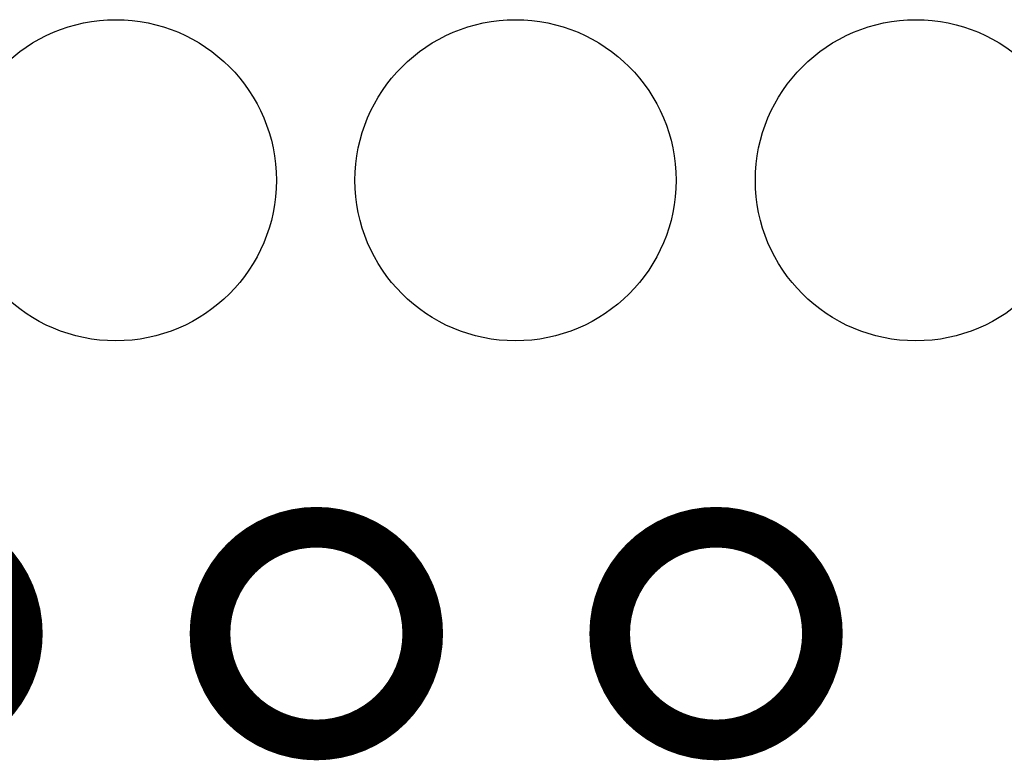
# Model space of a CAD drawing. Extents: x -0.05 to 0.95, y -0.15 to 1.54.
# Tile 35 of 45: x 0.52 to 0.67, y 0.96 to 1.07. Entities that reach past the tile are written whole.
import ezdxf

# ---------------------------------------------------------------- set-up
doc = ezdxf.new("R2010")
doc.units = 0
doc.layers.get('0').update_dxf_attribs({"linetype": 'CONTINUOUS'})
doc.layers.add('ACCEL_35_CLICK_V101_GKO', color=5, linetype='CONTINUOUS')
doc.layers.add('ACCEL_35_CLICK_V101_GTS', color=12, linetype='CONTINUOUS')

# ---------------------------------------------------------------- blocks, each defined once
blk = doc.blocks.new('ROUND_41')
blk.add_circle((0, 0), 0.0237)

msp = doc.modelspace()

# ---------------------------------------------------------------- linework, layer by layer
at = {"layer": 'ACCEL_35_CLICK_V101_GKO', "const_width": 0.006}
for points in [[(0.4934, 0.9803, 1), (0.5248, 0.9803, 1)], [(0.5525, 0.9803, 1), (0.5839, 0.9803, 1)], [(0.6115, 0.9803, 1), (0.6429, 0.9803, 1)]]:
    msp.add_lwpolyline(points, format="xyb", close=True, dxfattribs=at)

# ---------------------------------------------------------------- block references
at = {"layer": 'ACCEL_35_CLICK_V101_GTS'}
for p in [(0.5386, 1.0472), (0.5976, 1.0472), (0.6567, 1.0472)]:
    msp.add_blockref('ROUND_41', p, dxfattribs=at)

doc.saveas('drawing.dxf')
